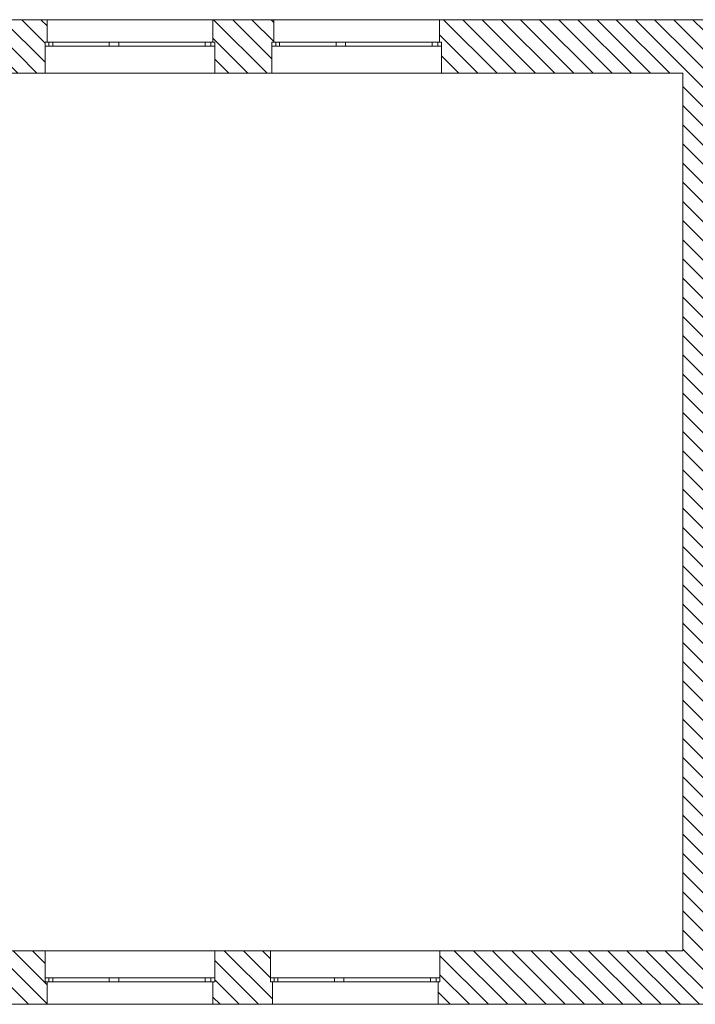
# Model space of a CAD drawing. Header units: millimetres. Extents: x -146116 to 602001, y -318793 to 100489.
# Tile 50 of 100: x 317760 to 326729, y -83821 to -70751. Entities that reach past the tile are written whole.
import ezdxf
from ezdxf.enums import TextEntityAlignment as Align

# ---------------------------------------------------------------- set-up
doc = ezdxf.new("R2010")
doc.units = ezdxf.units.MM
doc.header["$LTSCALE"] = 0.1
doc.header["$MEASUREMENT"] = 0
for name, color, linetype, lineweight in [('eks Rzut piętra I$0$Nowe_320-W Umeblowanie_Nr_pióra__6', 8, 'Continuous', 13), ('eks Rzut piętra I$0$poziom_2 (1)_6_Konstrukcja - Ściany zew_Nr_pióra__107_Nr_pióra__12', 8, 'Continuous', 18), ('eks Rzut piętra I$0$poziom_2 (1)_6_Konstrukcja - Ściany zew_Nr_pióra__27_Nr_pióra__7', 8, 'Continuous', 18), ('eks Rzut piętra I$0$poziom_2 (1)_6_Okna ArchiCADa_Nr_pióra__101_Nr_pióra__252', 8, 'Continuous', 18), ('eks Rzut piętra I$0$poziom_2 (1)_6_Okna ArchiCADa_Nr_pióra__27_Nr_pióra__7', 8, 'Continuous', 18), ('eks Rzut piętra I$0$poziom_2 (1)_6_Okna ArchiCADa_Nr_pióra__81_Nr_pióra__6', 8, 'Continuous', 18)]:
    doc.layers.add(name, color=color, linetype=linetype, lineweight=lineweight)
doc.layers.add('REWIZJA_1', color=6, linetype='Continuous')
doc.styles.add('eks Rzut piętra I$0$GENERATED_STYLE_1', font='arial.ttf')
pattern_1 = [(135, (247705.95, -72963.92), (127.2792, 127.2792), [])]

# ---------------------------------------------------------------- blocks, each defined once
blk = doc.blocks.new('eks Rzut piętra I')
at = {"layer": 'eks Rzut piętra I$0$poziom_2 (1)_6_Konstrukcja - Ściany zew_Nr_pióra__107_Nr_pióra__12', "linetype": 'Continuous', "lineweight": 18}
h = blk.add_hatch(dxfattribs=at)
h.set_pattern_fill('BLOCZKI_CERAMICZNE_0006', color=256, angle=270, style=0, pattern_type=2)
h.set_pattern_definition(pattern_1)
h.paths.add_polyline_path([(226326, -32884), (226326, -32474), (226351, -32474), (226351, -32174), (225561, -32174), (225561, -32474), (225586, -32474), (225586, -32884)])
h = blk.add_hatch(dxfattribs=at)
h.set_pattern_fill('BLOCZKI_CERAMICZNE_0006', color=256, angle=270, style=0, pattern_type=2)
h.set_pattern_definition(pattern_1)
h.paths.add_polyline_path([(229336, -32884), (229336, -32474), (229361, -32474), (229361, -32174), (228551, -32174), (228551, -32474), (228576, -32474), (228576, -32884)])
h = blk.add_hatch(dxfattribs=at)
h.set_pattern_fill('BLOCZKI_CERAMICZNE_0006', color=256, angle=270, style=0, pattern_type=2)
h.set_pattern_definition(pattern_1)
h.paths.add_polyline_path([(231586, -32884), (234791, -32884), (235136, -32174), (231561, -32174), (231561, -32474), (231586, -32474)])
h = blk.add_hatch(dxfattribs=at)
h.set_pattern_fill('BLOCZKI_CERAMICZNE_0006', color=256, angle=270, style=0, pattern_type=2)
h.set_pattern_definition(pattern_1)
h.paths.add_polyline_path([(234791, -32884), (234791, -44534), (235136, -44534), (235136, -32174)])
h = blk.add_hatch(dxfattribs=at)
h.set_pattern_fill('BLOCZKI_CERAMICZNE_0006', color=256, angle=270, style=0, pattern_type=2)
h.set_pattern_definition(pattern_1)
h.paths.add_polyline_path([(225561, -45244), (226351, -45244), (226351, -44944), (226326, -44944), (226326, -44534), (225586, -44534), (225586, -44944), (225561, -44944)])
h = blk.add_hatch(dxfattribs=at)
h.set_pattern_fill('BLOCZKI_CERAMICZNE_0006', color=256, angle=270, style=0, pattern_type=2)
h.set_pattern_definition(pattern_1)
h.paths.add_polyline_path([(228551, -45244), (229341, -45244), (229341, -44944), (229316, -44944), (229316, -44534), (228576, -44534), (228576, -44944), (228551, -44944)])
h = blk.add_hatch(dxfattribs=at)
h.set_pattern_fill('BLOCZKI_CERAMICZNE_0006', color=256, angle=270, style=0, pattern_type=2)
h.set_pattern_definition(pattern_1)
h.paths.add_polyline_path([(231541, -45244), (235136, -45244), (235821, -44534), (231566, -44534), (231566, -44944), (231541, -44944)])
at = {"layer": 'eks Rzut piętra I$0$poziom_2 (1)_6_Konstrukcja - Ściany zew_Nr_pióra__27_Nr_pióra__7', "linetype": 'Continuous', "lineweight": 18}
for p, q in [((226351, -32174), (226351, -32474)), ((228551, -32174), (228551, -32474)), ((229361, -32174), (229361, -32474)), ((231561, -32174), (231561, -32474)), ((226351, -32474), (226326, -32474)), ((226326, -32474), (226326, -32524)), ((226326, -32524), (226326, -32884)), ((228551, -32474), (228576, -32474)), ((228576, -32474), (228576, -32524)), ((228576, -32524), (228576, -32884)), ((229361, -32474), (229336, -32474)), ((229336, -32474), (229336, -32524)), ((229336, -32524), (229336, -32884)), ((231561, -32474), (231586, -32474)), ((231586, -32474), (231586, -32524)), ((231586, -32524), (231586, -32884)), ((226326, -44894), (226326, -44534)), ((228576, -44894), (228576, -44534)), ((229316, -44894), (229316, -44534)), ((231566, -44894), (231566, -44534)), ((226326, -44944), (226326, -44894)), ((226351, -44944), (226326, -44944)), ((226351, -45244), (226351, -44944)), ((228551, -45244), (228551, -44944)), ((228551, -44944), (228576, -44944)), ((228576, -44944), (228576, -44894)), ((229316, -44944), (229316, -44894)), ((229341, -44944), (229316, -44944)), ((229341, -45244), (229341, -44944)), ((231541, -45244), (231541, -44944)), ((231541, -44944), (231566, -44944)), ((231566, -44944), (231566, -44894))]:
    blk.add_line(p, q, dxfattribs=at)
at = {"layer": 'eks Rzut piętra I$0$poziom_2 (1)_6_Konstrukcja - Ściany zew_Nr_pióra__27_Nr_pióra__7', "linetype": 'Continuous', "lineweight": 18, "flags": 128}
for points in [[(226351, -32174), (225561, -32174)], [(229361, -32174), (228551, -32174)], [(235136, -32174), (231561, -32174)], [(225586, -32884), (226326, -32884)], [(228576, -32884), (229336, -32884)], [(231586, -32884), (234791, -32884)], [(234791, -32884), (234791, -44534)], [(226326, -44534), (225586, -44534)], [(229316, -44534), (228576, -44534)], [(234791, -44534), (231566, -44534)], [(225561, -45244), (226351, -45244)], [(228551, -45244), (229341, -45244)], [(231541, -45244), (235136, -45244)]]:
    blk.add_lwpolyline(points, dxfattribs=at)
at = {"layer": 'eks Rzut piętra I$0$poziom_2 (1)_6_Okna ArchiCADa_Nr_pióra__101_Nr_pióra__252', "linetype": 'Continuous', "lineweight": 18}
for p, q in [((226326, -32474), (226426, -32474)), ((226426, -32524), (226326, -32524)), ((226426, -32474), (226426, -32524)), ((227176, -32524), (227176, -32474)), ((227176, -32474), (227226, -32474)), ((227226, -32524), (227176, -32524)), ((227226, -32474), (227301, -32474)), ((227301, -32524), (227226, -32524)), ((227301, -32474), (227301, -32524)), ((228451, -32524), (228451, -32474)), ((228451, -32474), (228576, -32474)), ((228576, -32524), (228451, -32524)), ((229336, -32474), (229436, -32474)), ((229436, -32524), (229336, -32524)), ((229436, -32474), (229436, -32524)), ((230186, -32524), (230186, -32474)), ((230186, -32474), (230236, -32474)), ((230236, -32524), (230186, -32524)), ((230236, -32474), (230311, -32474)), ((230311, -32524), (230236, -32524)), ((230311, -32474), (230311, -32524)), ((231461, -32524), (231461, -32474)), ((231461, -32474), (231586, -32474)), ((231586, -32524), (231461, -32524)), ((226426, -44894), (226326, -44894)), ((226326, -44944), (226426, -44944)), ((226426, -44944), (226426, -44894)), ((227226, -44894), (227176, -44894)), ((227176, -44894), (227176, -44944)), ((227176, -44944), (227226, -44944)), ((227301, -44894), (227226, -44894)), ((227226, -44944), (227301, -44944)), ((227301, -44944), (227301, -44894)), ((228576, -44894), (228451, -44894)), ((228451, -44894), (228451, -44944)), ((228451, -44944), (228576, -44944)), ((229416, -44894), (229316, -44894)), ((229316, -44944), (229416, -44944)), ((229416, -44944), (229416, -44894)), ((230216, -44894), (230166, -44894)), ((230166, -44894), (230166, -44944)), ((230166, -44944), (230216, -44944)), ((230291, -44894), (230216, -44894)), ((230216, -44944), (230291, -44944)), ((230291, -44944), (230291, -44894)), ((231566, -44894), (231441, -44894)), ((231441, -44894), (231441, -44944)), ((231441, -44944), (231566, -44944))]:
    blk.add_line(p, q, dxfattribs=at)
at = {"layer": 'eks Rzut piętra I$0$poziom_2 (1)_6_Okna ArchiCADa_Nr_pióra__27_Nr_pióra__7', "linetype": 'Continuous', "lineweight": 18}
for p, q in [((226326, -32474), (226326, -32524)), ((226351, -32474), (226326, -32474)), ((228551, -32474), (228576, -32474)), ((228576, -32474), (228576, -32524)), ((229336, -32474), (229336, -32524)), ((229361, -32474), (229336, -32474)), ((231561, -32474), (231586, -32474)), ((231586, -32474), (231586, -32524)), ((226326, -44944), (226326, -44894)), ((226351, -44944), (226326, -44944)), ((228551, -44944), (228576, -44944)), ((228576, -44944), (228576, -44894)), ((229316, -44944), (229316, -44894)), ((229341, -44944), (229316, -44944)), ((231541, -44944), (231566, -44944)), ((231566, -44944), (231566, -44894))]:
    blk.add_line(p, q, dxfattribs=at)
at = {"layer": 'eks Rzut piętra I$0$poziom_2 (1)_6_Okna ArchiCADa_Nr_pióra__81_Nr_pióra__6', "linetype": 'Continuous', "lineweight": 18}
for p, q in [((228551, -32174), (226351, -32174)), ((231561, -32174), (229361, -32174)), ((226376, -32474), (226376, -32524)), ((226426, -32474), (227176, -32474)), ((227176, -32524), (226426, -32524)), ((227301, -32474), (228451, -32474)), ((228451, -32524), (227301, -32524)), ((228526, -32474), (228526, -32524)), ((229386, -32474), (229386, -32524)), ((229436, -32474), (230186, -32474)), ((230186, -32524), (229436, -32524)), ((230311, -32474), (231461, -32474)), ((231461, -32524), (230311, -32524)), ((231536, -32474), (231536, -32524)), ((228576, -32884), (226326, -32884)), ((231586, -32884), (229336, -32884)), ((228576, -44534), (226326, -44534)), ((231566, -44534), (229316, -44534)), ((226376, -44944), (226376, -44894)), ((227176, -44894), (226426, -44894)), ((226426, -44944), (227176, -44944)), ((228451, -44894), (227301, -44894)), ((227301, -44944), (228451, -44944)), ((228526, -44944), (228526, -44894)), ((229366, -44944), (229366, -44894)), ((230166, -44894), (229416, -44894)), ((229416, -44944), (230166, -44944)), ((231441, -44894), (230291, -44894)), ((230291, -44944), (231441, -44944)), ((231516, -44944), (231516, -44894)), ((228551, -45244), (226351, -45244)), ((231541, -45244), (229341, -45244))]:
    blk.add_line(p, q, dxfattribs=at)
at = {"layer": 'eks Rzut piętra I$0$Nowe_320-W Umeblowanie_Nr_pióra__6', "linetype": 'Continuous', "lineweight": 13, "style": 'eks Rzut piętra I$0$GENERATED_STYLE_1'}
blk.add_attdef('Hydrant', text='', height=120, rotation=180, dxfattribs=at).set_placement((238684, -61499), align=Align.MIDDLE_CENTER)

msp = doc.modelspace()

# ---------------------------------------------------------------- block references
at = {"layer": 'REWIZJA_1'}
msp.add_blockref('eks Rzut piętra I', (91773, -38577), dxfattribs=at)

doc.saveas('drawing.dxf')
